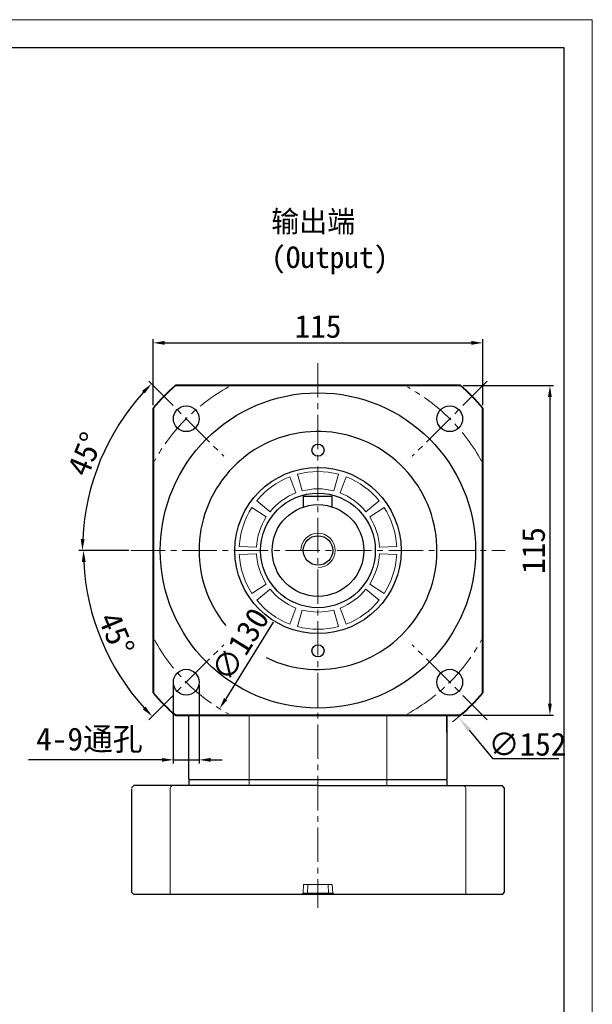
# Model space of a CAD drawing. Header units: millimetres. Extents: x 7115 to 7943, y -680 to -95.
# Tile 16 of 16: x 7743 to 7943, y -438 to -95. Entities that reach past the tile are written whole.
import ezdxf

# ---------------------------------------------------------------- set-up
doc = ezdxf.new("R2010")
doc.units = ezdxf.units.MM
doc.header["$PDSIZE"] = -5
doc.linetypes.add('点画线', pattern=[18, 12, -2, 2, -2])
doc.layers.get('0').update_dxf_attribs({"lineweight": 18})
doc.layers.get('Defpoints').update_dxf_attribs({"lineweight": 18})
for name, color, linetype, lineweight in [('7中心线层', 7, '点画线', 18), ('图框_外框线', 7, 'Continuous', 18), ('尺寸线', 7, 'Continuous', 25), ('尺寸线层', 3, 'Continuous', 18), ('标注线', 7, 'Continuous', 18), ('粗实线', 7, 'Continuous', 40), ('细实线', 7, 'Continuous', 18)]:
    doc.layers.add(name, color=color, linetype=linetype, lineweight=lineweight)
doc.styles.add('工程字', font='txt')
doc.dimstyles.new('DIMSTYLE_17', dxfattribs={"dimtxt": 8, "dimasz": 12, "dimexe": 0.18, "dimexo": 0.0625, "dimgap": 0.09, "dimtad": 1, "dimtih": 1, "dimtoh": 1, "dimdec": 3, "dimdsep": 46, "dimtxsty": 'Standard', "dimblk": '_CAXARROW', "dimcen": 0.09, "dimdle": 24, "dimadec": 0, "dimazin": 0, "dimtfac": 0.7, "dimtdec": 3, "dimtofl": 0, "dimtmove": 0, "dimatfit": 3, "dimfxl": 1, "dimtolj": 1, "dimarcsym": 0})
doc.dimstyles.new('ISO-25', dxfattribs={"dimtxt": 8, "dimasz": 4, "dimexe": 1.25, "dimexo": 0.625, "dimgap": 1.7, "dimtad": 1, "dimtxsty": '工程字', "dimcen": 2, "dimdle": 8, "dimadec": 0, "dimazin": 0, "dimtfac": 1, "dimtmove": 0, "dimatfit": 3, "dimfxl": 1, "dimarcsym": 0})

# ---------------------------------------------------------------- blocks, each defined once
blk = doc.blocks.new('*D81')
at = {"layer": 'Defpoints', "color": 0}
for p in [(7904.69, -207.46), (7789.69, -230.19), (7904.69, -230.19)]:
    blk.add_point(p, dxfattribs=at)
at = {"layer": '尺寸线层', "color": 0, "lineweight": -2}
for p, q in [((7789.69, -229.19), (7789.69, -206.21)), ((7793.69, -207.46), (7900.69, -207.46)), ((7904.69, -229.19), (7904.69, -206.21))]:
    blk.add_line(p, q, dxfattribs=at)
at = {"layer": '尺寸线层', "color": 0}
for points in [[(7793.69, -206.79), (7793.69, -208.13), (7789.69, -207.46)], [(7900.69, -208.13), (7900.69, -206.79), (7904.69, -207.46)]]:
    blk.add_solid(points, dxfattribs=at)
at = {"layer": '尺寸线层', "color": 0, "insert": (7847.19, -201.76), "char_height": 8, "attachment_point": 5, "style": '工程字'}
blk.add_mtext('115', dxfattribs=at)
blk = doc.blocks.new('*D82')
at = {"layer": 'Defpoints', "color": 0}
for p in [(7896.88, -222.39), (7896.88, -337.39), (7928.09, -337.39)]:
    blk.add_point(p, dxfattribs=at)
at = {"layer": '尺寸线层', "color": 0, "lineweight": -2}
for p, q in [((7897.88, -222.39), (7929.34, -222.39)), ((7928.09, -226.39), (7928.09, -333.39)), ((7897.88, -337.39), (7929.34, -337.39))]:
    blk.add_line(p, q, dxfattribs=at)
at = {"layer": '尺寸线层', "color": 0}
for points in [[(7928.75, -226.39), (7927.42, -226.39), (7928.09, -222.39)], [(7927.42, -333.39), (7928.75, -333.39), (7928.09, -337.39)]]:
    blk.add_solid(points, dxfattribs=at)
at = {"layer": '尺寸线层', "color": 0, "insert": (7922.39, -279.89), "char_height": 8, "attachment_point": 5, "rotation": 90, "style": '工程字'}
blk.add_mtext('115', dxfattribs=at)
blk = doc.blocks.new('*D83')
at = {"layer": 'Defpoints', "color": 0}
for p in [(7781.85, -279.89), (7912.52, -279.89), (7768.17, -301.06), (7814.29, -312.79), (7788.16, -338.92)]:
    blk.add_point(p, dxfattribs=at)
at = {"layer": '尺寸线层', "color": 0, "lineweight": -2}
blk.add_line((7780.85, -279.89), (7764.13, -279.89), dxfattribs=at)
blk.add_arc((7847.19, -279.89), 81.8, 182.802, 222.198, dxfattribs=at)
at = {"layer": '尺寸线层', "color": 0}
for points in [[(7766.15, -283.87), (7764.81, -283.91), (7765.38, -279.89)], [(7786.1, -335.3), (7787.07, -334.38), (7789.34, -337.73)]]:
    blk.add_solid(points, dxfattribs=at)
at = {"layer": '尺寸线层', "color": 0, "insert": (7776.88, -309.01), "char_height": 8, "attachment_point": 5, "rotation": 292.5, "style": '工程字'}
blk.add_mtext('45%%d', dxfattribs=at)
blk = doc.blocks.new('*D84')
at = {"layer": 'Defpoints', "color": 0}
for p in [(7881.51, -224.69), (7812.86, -335.09)]:
    blk.add_point(p, dxfattribs=at)
at = {"layer": '尺寸线层', "color": 0, "lineweight": -2}
blk.add_line((7831.6, -304.95), (7814.98, -331.69), dxfattribs=at)
at = {"layer": '尺寸线层', "color": 0}
blk.add_solid([(7814.41, -331.34), (7815.54, -332.05), (7812.86, -335.09)], dxfattribs=at)
at = {"layer": '尺寸线层', "color": 0, "insert": (7820.07, -312.7), "char_height": 8, "attachment_point": 5, "rotation": 58.1276, "style": '工程字'}
blk.add_mtext('∅130', dxfattribs=at)
blk = doc.blocks.new('*D85')
at = {"layer": 'Defpoints', "color": 0}
for p in [(7796.72, -325.85), (7805.72, -325.85), (7805.72, -352.93)]:
    blk.add_point(p, dxfattribs=at)
at = {"layer": '尺寸线层', "color": 0, "lineweight": -2}
for p, q in [((7796.72, -326.85), (7796.72, -354.18)), ((7805.72, -326.85), (7805.72, -354.18)), ((7792.72, -352.93), (7746.17, -352.93)), ((7796.72, -352.93), (7805.72, -352.93)), ((7809.72, -352.93), (7813.72, -352.93))]:
    blk.add_line(p, q, dxfattribs=at)
at = {"layer": '尺寸线层', "color": 0}
for points in [[(7792.72, -353.6), (7792.72, -352.27), (7796.72, -352.93)], [(7809.72, -352.27), (7809.72, -353.6), (7805.72, -352.93)]]:
    blk.add_solid(points, dxfattribs=at)
at = {"layer": '尺寸线层', "color": 0, "insert": (7767.45, -346.09), "char_height": 8, "attachment_point": 5, "style": '工程字'}
blk.add_mtext('4-9通孔', dxfattribs=at)
blk = doc.blocks.new('*D97')
at = {"layer": 'Defpoints', "color": 0}
for p in [(7788.16, -220.87), (7776.01, -238.8), (7814.29, -246.99), (7781.85, -279.89), (7912.52, -279.89)]:
    blk.add_point(p, dxfattribs=at)
at = {"layer": '尺寸线层', "color": 0, "lineweight": -2}
blk.add_line((7781.22, -279.89), (7763.75, -279.89), dxfattribs=at)
blk.add_arc((7847.19, -279.89), 82.19, 137.7889, 177.2111, dxfattribs=at)
at = {"layer": '尺寸线层', "color": 0}
for points in [[(7786.8, -225.13), (7785.83, -224.21), (7789.07, -221.78)], [(7764.43, -275.88), (7765.76, -275.91), (7765, -279.89)]]:
    blk.add_solid(points, dxfattribs=at)
at = {"layer": '尺寸线层', "color": 0, "insert": (7765.99, -246.26), "char_height": 8, "attachment_point": 5, "rotation": 67.5, "style": '工程字'}
blk.add_mtext('45%%d', dxfattribs=at)
blk = doc.blocks.new('_CAXARROW')
blk.add_hatch(color=0).paths.add_polyline_path([(0, 0), (-1, 0.125), (-1, -0.125)], flags=0)
blk = doc.blocks.new('*D118')
at = {"layer": 'Defpoints', "color": 0}
for p in [(7798.24, -221.75), (7896.13, -338.03)]:
    blk.add_point(p, dxfattribs=at)
at = {"layer": '尺寸线层', "color": 0, "lineweight": -2}
for p, q in [((7847.1, -279.89), (7847.28, -279.89)), ((7847.19, -279.98), (7847.19, -279.8)), ((7908.34, -352.53), (7899.99, -342.62)), ((7931.15, -352.53), (7908.34, -352.53))]:
    blk.add_line(p, q, dxfattribs=at)
at = {"layer": '尺寸线层', "color": 0, "lineweight": -2, "xscale": 6, "yscale": 6, "zscale": 6, "rotation": 130.0919661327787}
blk.add_blockref('_CAXARROW', (7896.13, -338.03), dxfattribs=at)
at = {"layer": '尺寸线层', "color": 0, "lineweight": 25, "insert": (7920.24, -347.53), "char_height": 8, "attachment_point": 5, "style": '工程字'}
blk.add_mtext('\\A1;∅152', dxfattribs=at)
blk = doc.blocks.new('_FILLED')
at = {"linetype": 'ByBlock'}
blk.add_hatch(color=0, dxfattribs=at).paths.add_polyline_path([(0, 0), (-1, 0.133), (-1, -0.133)], flags=0)

msp = doc.modelspace()

# ---------------------------------------------------------------- linework, layer by layer
at = {"color": 7, "linetype": 'Continuous', "lineweight": 15}
for p, q in [((7823.1855, -343.3909), (7823.1855, -337.3909)), ((7823.1855, -337.3909), (7823.1855, -361.8908)), ((7871.1855, -343.3909), (7871.1855, -337.3909)), ((7871.1855, -361.8908), (7871.1855, -337.3909)), ((7842.0282, -399.3923), (7842.1855, -396.3909)), ((7842.1855, -396.3909), (7852.1854, -396.3909)), ((7843.6834, -396.3909), (7843.5261, -399.3923)), ((7850.8448, -399.3923), (7850.6875, -396.3909)), ((7852.1854, -396.3909), (7852.3427, -399.3923)), ((7841.5027, -399.8909), (7842.0282, -399.3923)), ((7843.5261, -399.3923), (7843.5261, -399.8909)), ((7843.5261, -399.3923), (7850.8448, -399.3923)), ((7850.8448, -399.8909), (7843.5261, -399.8909)), ((7850.8448, -399.3923), (7850.8448, -399.8909)), ((7852.3427, -399.3923), (7852.8682, -399.8909))]:
    msp.add_line(p, q, dxfattribs=at)
at = {"color": 2, "linetype": 'Continuous', "lineweight": 15}
for p, q in [((7823.8297, -359.8909), (7802.1855, -359.8909)), ((7870.5412, -359.8909), (7823.8297, -359.8909))]:
    msp.add_line(p, q, dxfattribs=at)
at = {"extrusion": (0, 0, -1)}
msp.add_ellipse((7796.5346, -363.3908), major_axis=(0, 1.5), ratio=0.6327902, start_param=4.73856892, end_param=6.28318531, dxfattribs=at)
msp.add_ellipse((7897.8363, -363.3908), major_axis=(0, 1.5), ratio=0.6327902, start_param=4.73856892, end_param=6.28318531)
at = {"color": 7, "linetype": 'Continuous', "lineweight": 15}
for points, knots in [([(7843.5261, -399.8909), (7843.299, -399.8909), (7842.8381, -399.8909), (7842.2266, -399.8909), (7841.7679, -399.8909), (7841.5382, -399.8909), (7841.5122, -399.8909), (7841.5027, -399.8909)], [0, 0, 0, 0, 0.21546731, 0.43727138, 0.65568237, 0.87376265, 1, 1, 1, 1]), ([(7842.0282, -399.3923), (7842.0443, -399.3978), (7842.0766, -399.4089), (7842.3333, -399.416), (7842.7117, -399.4145), (7843.1333, -399.4057), (7843.4131, -399.3961), (7843.5261, -399.3923)], [0, 0, 0, 0, 0.21443892, 0.42892313, 0.64242707, 0.85556261, 1, 1, 1, 1]), ([(7850.8448, -399.3923), (7851.0131, -399.3978), (7851.3498, -399.4089), (7851.7987, -399.416), (7852.1368, -399.4145), (7852.3172, -399.4057), (7852.3354, -399.3961), (7852.3427, -399.3923)], [0, 0, 0, 0, 0.21443951, 0.42892154, 0.64242608, 0.85556221, 1, 1, 1, 1]), ([(7852.8682, -399.8909), (7852.8424, -399.8909), (7852.7909, -399.8909), (7852.4291, -399.8909), (7851.9025, -399.8909), (7851.34, -399.8909), (7850.9778, -399.8909), (7850.8448, -399.8909)], [0, 0, 0, 0, 0.21847016, 0.43694483, 0.65536217, 0.87343853, 1, 1, 1, 1])]:
    msp.add_open_spline(points, degree=3, knots=knots, dxfattribs=at)
at = {"layer": '7中心线层'}
for p, q in [((7847.1855, -214.5529), (7847.1855, -404.5646)), ((7788.1599, -220.8653), (7814.2871, -246.9926)), ((7906.211, -220.8653), (7880.0838, -246.9926)), ((7781.8474, -279.8909), (7912.5235, -279.8909)), ((7788.1599, -338.9165), (7814.2871, -312.7892)), ((7906.211, -338.9165), (7880.0838, -312.7892))]:
    msp.add_line(p, q, dxfattribs=at)
for start, end in [(118.659674, 151.340326), (28.659674, 61.340326), (208.659674, 241.340326), (298.659674, 331.340326)]:
    msp.add_arc((7847.1855, -279.8909), 65, start, end, dxfattribs=at)
at = {"layer": '图框_外框线', "color": 3}
msp.add_lwpolyline([(7114.5067, -680.4981), (7942.8739, -680.4981), (7942.8739, -94.7242), (7114.5067, -94.7242)], close=True, dxfattribs=at)
at = {"layer": '图框_外框线', "color": 3, "lineweight": 25}
msp.add_lwpolyline([(7163.8143, -670.6365), (7933.0123, -670.6365), (7933.0123, -104.5857), (7163.8143, -104.5857)], close=True, dxfattribs=at)
at = {"layer": '标注线'}
for p, q in [((7795.5857, -363.3516), (7795.5857, -399.8908)), ((7898.7852, -363.3516), (7898.7852, -399.8908))]:
    msp.add_line(p, q, dxfattribs=at)
at = {"layer": '标注线', "color": 0}
msp.add_arc((7847.1855, -279.8909), 6, 270, 180, dxfattribs=at)
at = {"layer": '标注线'}
msp.add_arc((7847.1855, -279.8909), 76, 308.096018, 316.296021, dxfattribs=at)
at = {"layer": '粗实线'}
for p, q in [((7896.882, -222.3909), (7797.4889, -222.3909)), ((7789.6855, -230.1943), (7789.6855, -329.5875)), ((7904.6855, -329.5875), (7904.6855, -230.1943)), ((7797.4889, -337.3909), (7896.882, -337.3909))]:
    msp.add_line(p, q, dxfattribs=at)
at = {"layer": '粗实线', "lineweight": 30}
for p, q in [((7842.1855, -264.6922), (7842.1855, -260.8909)), ((7842.1855, -260.8909), (7852.1855, -260.8909)), ((7852.1855, -264.6922), (7852.1855, -260.8909)), ((7802.1855, -359.8908), (7802.1855, -361.8908)), ((7782.1855, -362.6908), (7782.9855, -361.8908)), ((7782.1855, -363.0637), (7782.1855, -399.0908)), ((7847.1855, -361.8908), (7782.9855, -361.8908)), ((7847.1855, -361.8908), (7911.3855, -361.8908)), ((7912.1855, -362.6908), (7911.3855, -361.8908)), ((7912.1855, -362.6908), (7912.1855, -399.0908)), ((7782.1855, -399.0908), (7782.9855, -399.8908)), ((7911.3855, -399.8908), (7782.9855, -399.8908)), ((7912.1855, -399.0908), (7911.3855, -399.8908))]:
    msp.add_line(p, q, dxfattribs=at)
at = {"layer": '粗实线', "linetype": 'Continuous', "lineweight": 30}
for p, q in [((7802.1855, -343.3909), (7802.1855, -337.3909)), ((7802.1855, -359.5909), (7802.1855, -337.3909)), ((7892.1855, -343.3909), (7892.1855, -337.3909)), ((7892.1855, -337.3909), (7892.1855, -359.5909)), ((7802.1855, -359.5909), (7802.1855, -359.8909)), ((7892.1855, -359.8909), (7802.1855, -359.8909)), ((7892.1855, -359.8909), (7870.5412, -359.8909)), ((7892.1855, -359.8909), (7892.1855, -359.5909)), ((7892.1855, -359.8909), (7892.1855, -361.8909))]:
    msp.add_line(p, q, dxfattribs=at)
at = {"layer": '粗实线', "lineweight": 30}
for centre, radius in [((7847.1855, -279.8909), 55), ((7801.2235, -233.9289), 4.5), ((7893.1474, -233.9289), 4.5), ((7847.1855, -244.8909), 2.1), ((7847.1855, -279.8909), 29), ((7847.1855, -279.8909), 20), ((7847.1855, -279.8909), 16), ((7847.1855, -279.8909), 5.125), ((7847.1855, -314.8909), 2.1), ((7801.2235, -325.8528), 4.5), ((7893.1474, -325.8528), 4.5)]:
    msp.add_circle(centre, radius, dxfattribs=at)
at = {"layer": '粗实线'}
for start, end in [(130.836473, 139.163527), (40.836473, 49.163527), (220.836473, 229.163527), (310.836473, 319.163527)]:
    msp.add_arc((7847.1855, -279.8909), 76, start, end, dxfattribs=at)
at = {"layer": '粗实线', "lineweight": 30}
msp.add_arc((7847.1855, -279.8909), 41.5, 244.241012, 219.200612, dxfattribs=at)
at = {"layer": '细实线'}
for p, q in [((7841.6208, -259.1235), (7840.0679, -253.3279)), ((7852.7501, -259.1235), (7854.303, -253.3279)), ((7839.4805, -259.8189), (7837.3303, -254.2174)), ((7854.8904, -259.8189), (7857.0406, -254.2174)), ((7830.4768, -266.3605), (7825.8139, -262.5846)), ((7863.8941, -266.3605), (7868.557, -262.5846)), ((7829.154, -268.1811), (7824.122, -264.9133)), ((7865.2169, -268.1811), (7870.2489, -264.9133)), ((7825.7149, -278.7657), (7819.7231, -278.4516)), ((7825.7149, -281.0161), (7819.7231, -281.3301)), ((7868.656, -278.7657), (7874.6478, -278.4516)), ((7868.656, -281.0161), (7874.6478, -281.3301)), ((7829.154, -291.6006), (7824.122, -294.8685)), ((7865.2169, -291.6006), (7870.2489, -294.8685)), ((7830.4768, -293.4213), (7825.8139, -297.1972)), ((7863.8941, -293.4213), (7868.557, -297.1972)), ((7839.4805, -299.9629), (7837.3303, -305.5643)), ((7841.6208, -300.6583), (7840.0679, -306.4538)), ((7852.7501, -300.6583), (7854.303, -306.4538)), ((7854.8904, -299.9629), (7857.0406, -305.5643))]:
    msp.add_line(p, q, dxfattribs=at)
for radius, start, end in [(27.5, 75, 105), (27.5, 111, 141), (27.5, 39, 69), (21.5, 111, 141), (21.5, 75, 105), (21.5, 39, 69), (27.5, 147, 177), (27.5, 3, 33), (21.5, 147, 177), (21.5, 3, 33), (27.5, 183, 213), (21.5, 183, 213), (21.5, 327, 357), (27.5, 327, 357), (21.5, 219, 249), (21.5, 291, 321), (27.5, 219, 249), (27.5, 291, 321), (21.5, 255, 285), (27.5, 255, 285)]:
    msp.add_arc((7847.1855, -279.8909), radius, start, end, dxfattribs=at)

# ---------------------------------------------------------------- texts
at = {"layer": '尺寸线', "color": 0, "linetype": 'ByBlock', "insert": (7830.8733, -161.3526), "char_height": 7.5, "width": 56.777479, "attachment_point": 1, "style": '工程字'}
msp.add_mtext('输出端(Output)', dxfattribs=at)

# ---------------------------------------------------------------- dimensions: what is measured, and where the dimension line sits
at = {"layer": '尺寸线层'}
dim = msp.add_linear_dim(base=(7904.6855, -207.4584), p1=(7789.6855, -230.1943), p2=(7904.6855, -230.1943), dimstyle='ISO-25', override={"dimexo": 1, "dimtxsty": '工程字'}, dxfattribs=at)
dim.commit()
dim.dimension.update_dxf_attribs({"geometry": '*D81', "text_midpoint": (7847.1855, -201.7584)})
dim = msp.add_angular_dim_2l(base=(7776.0104, -238.798), line1=((7788.1599, -220.8653), (7814.2871, -246.9926)), line2=((7781.8474, -279.8909), (7912.5235, -279.8909)), dimstyle='ISO-25', dxfattribs=at)
dim.commit()
dim.dimension.update_dxf_attribs({"geometry": '*D97', "text_midpoint": (7765.9895, -246.2584)})
at = {"layer": '尺寸线层', "lineweight": 25}
dim = msp.add_diameter_dim_2p(p1=(7798.2402, -221.75), p2=(7896.1307, -338.0318), dimstyle='DIMSTYLE_17', override={"dimasz": 6, "dimgap": 1, "dimtxsty": '工程字', "dimtol": 0, "dimldrblk": '_FILLED'}, dxfattribs=at)
dim.commit()
dim.dimension.update_dxf_attribs({"geometry": '*D118', "text_midpoint": (7920.2424, -352.5318), "dimtype": 163})
at = {"layer": '尺寸线层'}
dim = msp.add_linear_dim(base=(7928.0855, -337.3909), p1=(7896.882, -222.3909), p2=(7896.882, -337.3909), angle=90, dimstyle='ISO-25', override={"dimexo": 1, "dimtxsty": '工程字'}, dxfattribs=at)
dim.commit()
dim.dimension.update_dxf_attribs({"geometry": '*D82', "text_midpoint": (7922.3855, -279.8909)})
dim = msp.add_diameter_dim_2p(p1=(7881.5073, -224.6912), p2=(7812.8636, -335.0906), dimstyle='ISO-25', override={"dimexo": 1, "dimtxsty": '工程字'}, dxfattribs=at)
dim.commit()
dim.dimension.update_dxf_attribs({"geometry": '*D84', "text_midpoint": (7824.9114, -315.7141), "dimtype": 163})
dim = msp.add_angular_dim_2l(base=(7768.1709, -301.0628), line1=((7781.8474, -279.8909), (7912.5235, -279.8909)), line2=((7788.1599, -338.9165), (7814.2871, -312.7892)), dimstyle='ISO-25', override={"dimexo": 1, "dimtxsty": '工程字'}, dxfattribs=at)
dim.commit()
dim.dimension.update_dxf_attribs({"geometry": '*D83', "text_midpoint": (7776.8765, -309.0138)})
dim = msp.add_linear_dim(base=(7805.7235, -352.9336), p1=(7796.7235, -325.8528), p2=(7805.7235, -325.8528), text='4-<>通孔', dimstyle='ISO-25', override={"dimexo": 1, "dimtxsty": '工程字'}, dxfattribs=at)
dim.commit()
dim.dimension.update_dxf_attribs({"geometry": '*D85', "text_midpoint": (7767.4481, -352.9336), "dimtype": 160})

doc.saveas('drawing.dxf')
